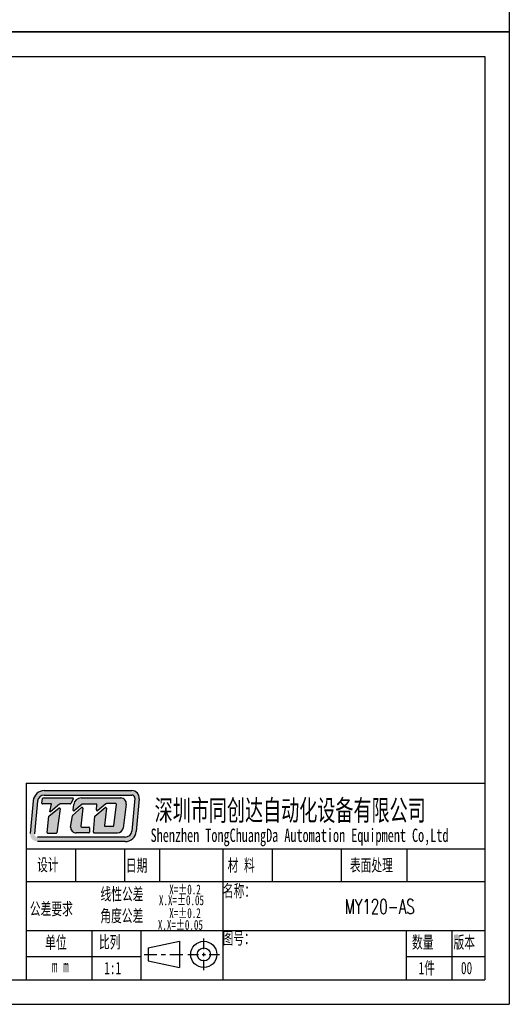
# Model space of a CAD drawing. Header units: millimetres. Extents: x 14311 to 14900, y 137 to 970.
# Tile 11 of 14: x 14690 to 14900, y 137 to 559. Entities that reach past the tile are written whole.
import ezdxf

# ---------------------------------------------------------------- set-up
doc = ezdxf.new("R2010")
doc.units = ezdxf.units.MM
doc.header["$LTSCALE"] = 0.3
doc.layers.add('外框', color=7, linetype='Continuous', lineweight=30)
doc.layers.add('文字', color=3, linetype='Continuous', lineweight=13)
doc.styles.add('SLDTEXTSTYLE2', font='txt')
doc.styles.get("Standard").update_dxf_attribs({"font": 'txt.shx', "width": 0.67, "oblique": 5, "bigfont": 'gbcbig.shx'})

# ---------------------------------------------------------------- blocks, each defined once
blk = doc.blocks.new('Y')
at = {"lineweight": 30}
for p, q in [((-4136.76, 2009.27), (-3862.74, 2009.27)), ((-4154.44, 2003.97), (-3857.44, 2003.97)), ((-4154.44, 2003.97), (-3857.44, 2003.97))]:
    blk.add_line(p, q, dxfattribs=at)
for points in [[(-3857.44, 2213.99), (-4154.44, 2213.99), (-4154.44, 2003.97)], [(-4136.76, 2009.27), (-4136.76, 2208.69), (-3862.74, 2208.69)]]:
    blk.add_lwpolyline(points, dxfattribs=at)
blk = doc.blocks.new('W')
at = {"lineweight": 30}
for p, q in [((-3857.44, 2213.99), (-3857.44, 2003.97)), ((-3857.44, 2213.99), (-3857.44, 2003.97)), ((-3862.74, 2208.69), (-3862.74, 2009.27))]:
    blk.add_line(p, q, dxfattribs=at)
blk.add_blockref('Y', (0, 0))

msp = doc.modelspace()

# ---------------------------------------------------------------- hatches: boundary and pattern name
at = {"layer": '外框'}
h = msp.add_hatch(color=256, dxfattribs=at)
h.dxf.hatch_style = 1
h.paths.add_polyline_path([(14738.06, 228.517), (14700.546, 228.517, 0.3871904), (14695.808, 224.201), (14694.498, 210.175, 0.4417631), (14697.657, 206.707), (14735.192, 206.707, 0.3876272), (14739.931, 211.031), (14741.22, 225.054, 0.4413093)])
h.paths.add_polyline_path([(14738.06, 226.613, -0.4413093), (14739.324, 225.228), (14738.036, 211.205, -0.3876272), (14735.192, 208.611), (14697.657, 208.611, -0.4417631), (14696.393, 209.998), (14697.703, 224.023, -0.3871904), (14700.546, 226.613)], flags=16)
h.paths.add_polyline_path([(14712.676, 225.392, -0.5692565), (14712.956, 224.923), (14711.893, 222.962, -0.2751589), (14711.614, 222.796), (14707.336, 222.796, 0.1785487), (14707.13, 222.72), (14703.249, 219.406), (14702.976, 219.406), (14703.596, 222.801), (14699.828, 222.801, -0.4551699), (14699.513, 223.162), (14699.78, 225.087, -0.3736999), (14700.094, 225.36)], flags=0)
h.paths.add_polyline_path([(14706.802, 220.965, -0.6728841), (14707.312, 220.673), (14705.938, 210.497, -0.3754282), (14705.624, 210.223), (14702.153, 210.223, -0.4451596), (14701.837, 210.573), (14702.566, 217.527, -0.2032664), (14702.686, 217.743)], flags=0)
h.paths.add_polyline_path([(14716.325, 225.393), (14733.308, 225.393, -0.4535474), (14735.666, 222.699), (14734.305, 212.479, -0.3759441), (14731.946, 210.414), (14721.876, 210.414, -0.443757), (14721.561, 210.763), (14722.239, 217.541), (14726.597, 221.243, -0.6781546), (14727.118, 220.967), (14726.312, 213.583, 0.4464345), (14726.627, 213.231), (14729.997, 213.231, 0.3783283), (14730.311, 213.509), (14731.443, 222.58, 0.4510331), (14731.128, 222.937), (14727.163, 222.937, 0.1736567), (14726.962, 222.865), (14723.44, 219.971, -0.6630003), (14722.922, 220.243), (14723.105, 222.425, 0.4388203), (14722.788, 222.769), (14717.017, 222.769, 0.1753949), (14716.814, 222.696), (14713.38, 219.835, -0.6807563), (14712.862, 220.118), (14713.177, 222.617, -0.3779258)], flags=0)
h.paths.add_polyline_path([(14712.681, 217.853), (14716.516, 221.224, -0.6841835), (14717.041, 220.952), (14716.208, 213.287, 0.4462884), (14716.523, 212.935), (14719.602, 212.935, -0.4142136), (14719.919, 212.618), (14719.919, 210.731, -0.4142136), (14719.602, 210.414), (14714.219, 210.414, -0.4294817), (14711.842, 212.916), (14712.577, 217.663, -0.1758286)], flags=0)
h.paths.add_polyline_path([(14712.956, 224.923, 0.5692565), (14712.676, 225.392), (14700.094, 225.36, 0.3736999), (14699.78, 225.087), (14699.513, 223.162, 0.4551699), (14699.828, 222.801), (14703.596, 222.801), (14702.976, 219.406), (14703.249, 219.406), (14707.13, 222.72, -0.1785487), (14707.336, 222.796), (14711.614, 222.796, 0.2751589), (14711.893, 222.962)], flags=0)
h.paths.add_polyline_path([(14707.312, 220.673, 0.6728841), (14706.802, 220.965), (14702.686, 217.743, 0.2032664), (14702.566, 217.527), (14701.837, 210.573, 0.4451596), (14702.153, 210.223), (14705.624, 210.223, 0.3754282), (14705.938, 210.497)], flags=0)
h.paths.add_polyline_path([(14717.041, 220.952, 0.6841835), (14716.516, 221.224), (14712.681, 217.853, 0.1758286), (14712.577, 217.663), (14711.842, 212.916, 0.4294817), (14714.219, 210.414), (14719.602, 210.414, 0.4142136), (14719.919, 210.731), (14719.919, 212.618, 0.4142136), (14719.602, 212.935), (14716.523, 212.935, -0.4462884), (14716.208, 213.287)], flags=0)
h.paths.add_polyline_path([(14733.308, 225.393), (14716.325, 225.393, 0.3779258), (14713.177, 222.617), (14712.862, 220.118, 0.6807563), (14713.38, 219.835), (14716.814, 222.696, -0.1753949), (14717.017, 222.769), (14722.788, 222.769, -0.4388203), (14723.105, 222.425), (14722.922, 220.243, 0.6630003), (14723.44, 219.971), (14726.962, 222.865, -0.1736567), (14727.163, 222.937), (14731.128, 222.937, -0.4510331), (14731.443, 222.58), (14730.311, 213.509, -0.3783283), (14729.997, 213.231), (14726.627, 213.231, -0.4464345), (14726.312, 213.583), (14727.118, 220.967, 0.6781546), (14726.597, 221.243), (14722.239, 217.541), (14721.561, 210.763, 0.443757), (14721.876, 210.414), (14731.946, 210.414, 0.3759441), (14734.305, 212.479), (14735.666, 222.699, 0.4535474)], flags=0)
h = msp.add_hatch(color=256, dxfattribs=at)
h.dxf.hatch_style = 1
h.paths.add_polyline_path([(14712.956, 224.923, 0.5692565), (14712.676, 225.392), (14700.094, 225.36, 0.3736999), (14699.78, 225.087), (14699.513, 223.162, 0.4551699), (14699.828, 222.801), (14703.596, 222.801), (14702.976, 219.406), (14703.249, 219.406), (14707.13, 222.72, -0.1785487), (14707.336, 222.796), (14711.614, 222.796, 0.2751589), (14711.893, 222.962)])
h.paths.add_polyline_path([(14707.312, 220.673, 0.6728841), (14706.802, 220.965), (14702.686, 217.743, 0.2032664), (14702.566, 217.527), (14701.837, 210.573, 0.4451596), (14702.153, 210.223), (14705.624, 210.223, 0.3754282), (14705.938, 210.497)])
h.paths.add_polyline_path([(14717.041, 220.952, 0.6841835), (14716.516, 221.224), (14712.681, 217.853, 0.1758286), (14712.577, 217.663), (14711.842, 212.916, 0.4294817), (14714.219, 210.414), (14719.602, 210.414, 0.4142136), (14719.919, 210.731), (14719.919, 212.618, 0.4142136), (14719.602, 212.935), (14716.523, 212.935, -0.4462884), (14716.208, 213.287)])
h.paths.add_polyline_path([(14733.308, 225.393), (14716.325, 225.393, 0.3779258), (14713.177, 222.617), (14712.862, 220.118, 0.6807563), (14713.38, 219.835), (14716.814, 222.696, -0.1753949), (14717.017, 222.769), (14722.788, 222.769, -0.4388203), (14723.105, 222.425), (14722.922, 220.243, 0.6630003), (14723.44, 219.971), (14726.962, 222.865, -0.1736567), (14727.163, 222.937), (14731.128, 222.937, -0.4510331), (14731.443, 222.58), (14730.311, 213.509, -0.3783283), (14729.997, 213.231), (14726.627, 213.231, -0.4464345), (14726.312, 213.583), (14727.118, 220.967, 0.6781546), (14726.597, 221.243), (14722.239, 217.541), (14721.561, 210.763, 0.443757), (14721.876, 210.414), (14731.946, 210.414, 0.3759441), (14734.305, 212.479), (14735.666, 222.699, 0.4535474)])

# ---------------------------------------------------------------- linework, layer by layer
at = {"layer": '外框', "lineweight": 30}
for p, q in [((14692.82, 231.644), (14889.125, 231.644)), ((14692.82, 231.644), (14692.82, 147.513)), ((14695.808, 224.201), (14694.498, 210.175)), ((14697.703, 224.023), (14696.393, 209.998)), ((14699.513, 223.162), (14699.78, 225.087)), ((14713.96, 203.6), (14713.96, 189.578)), ((14734.885, 203.6), (14734.885, 189.578)), ((14749.843, 203.6), (14749.843, 189.578)), ((14776.951, 203.6), (14776.951, 147.513)), ((14798.14, 203.6), (14798.14, 189.578)), ((14827.717, 203.6), (14827.717, 189.578)), ((14855.822, 203.6), (14855.822, 189.578)), ((14692.82, 189.578), (14889.125, 189.578)), ((14692.82, 168.546), (14889.125, 168.546)), ((14720.863, 168.546), (14720.863, 147.513)), ((14741.896, 168.546), (14741.896, 147.513)), ((14768.844, 160.618), (14768.844, 165.131)), ((14855.473, 168.546), (14855.473, 147.513)), ((14875.103, 168.546), (14875.103, 147.513)), ((14744.996, 161.165), (14758.435, 163.969)), ((14744.996, 161.165), (14744.996, 155.556)), ((14758.435, 163.969), (14758.435, 152.752)), ((14692.82, 157.427), (14741.896, 157.427)), ((14743.266, 158.361), (14748.792, 158.361)), ((14750.634, 158.361), (14752.476, 158.361)), ((14754.318, 158.361), (14759.844, 158.361)), ((14762.074, 158.361), (14766.588, 158.361)), ((14768.092, 158.361), (14769.597, 158.361)), ((14768.844, 157.608), (14768.844, 159.113)), ((14768.844, 151.59), (14768.844, 156.104)), ((14771.101, 158.361), (14775.615, 158.361)), ((14855.473, 157.427), (14889.125, 157.427)), ((14744.996, 155.556), (14758.435, 152.752))]:
    msp.add_line(p, q, dxfattribs=at)
at = {"layer": '外框'}
for p, q in [((14700.546, 228.517), (14738.06, 228.517)), ((14700.094, 225.36), (14712.676, 225.392)), ((14700.546, 226.613), (14738.06, 226.613)), ((14712.956, 224.923), (14711.893, 222.962)), ((14716.325, 225.393), (14733.308, 225.393)), ((14739.324, 225.228), (14738.036, 211.205)), ((14741.22, 225.054), (14739.931, 211.031)), ((14703.596, 222.801), (14699.828, 222.801)), ((14702.686, 217.743), (14706.802, 220.965)), ((14702.976, 219.406), (14703.596, 222.801)), ((14703.249, 219.406), (14702.976, 219.406)), ((14707.13, 222.72), (14703.249, 219.406)), ((14707.312, 220.673), (14705.938, 210.497)), ((14711.614, 222.796), (14707.336, 222.796)), ((14712.681, 217.853), (14716.516, 221.224)), ((14712.862, 220.118), (14713.177, 222.617)), ((14716.814, 222.696), (14713.38, 219.835)), ((14717.041, 220.952), (14716.208, 213.287)), ((14722.788, 222.769), (14717.017, 222.769)), ((14722.239, 217.541), (14726.597, 221.243)), ((14722.922, 220.243), (14723.105, 222.425)), ((14726.962, 222.865), (14723.44, 219.971)), ((14727.118, 220.967), (14726.312, 213.583)), ((14731.128, 222.937), (14727.163, 222.937)), ((14730.311, 213.509), (14731.443, 222.58)), ((14735.666, 222.699), (14734.305, 212.479)), ((14701.837, 210.573), (14702.566, 217.527)), ((14711.842, 212.916), (14712.577, 217.663)), ((14721.561, 210.763), (14722.239, 217.541)), ((14716.523, 212.935), (14719.602, 212.935)), ((14719.919, 212.618), (14719.919, 210.731)), ((14726.627, 213.231), (14729.997, 213.231)), ((14735.192, 208.611), (14697.657, 208.611)), ((14735.192, 206.707), (14697.657, 206.707)), ((14705.624, 210.223), (14702.153, 210.223)), ((14719.602, 210.414), (14714.219, 210.414)), ((14721.876, 210.414), (14731.946, 210.414)), ((14692.82, 203.6), (14889.125, 203.6))]:
    msp.add_line(p, q, dxfattribs=at)
at = {"layer": '外框', "lineweight": 30}
for radius in [5.609, 2.804]:
    msp.add_circle((14768.844, 158.361), radius, dxfattribs=at)
at = {"layer": '外框'}
for centre, radius, start, end in [((14700.546, 223.758), 4.759, 90, 174.66371), ((14738.06, 225.344), 3.173, 354.75075, 90), ((14700.546, 223.758), 2.855, 90, 174.66371), ((14712.677, 225.074), 0.317, 331.53887, 90.14277), ((14716.325, 222.22), 3.173, 90, 172.81149), ((14733.308, 223.013), 2.379, 352.41382, 90), ((14738.06, 225.344), 1.269, 354.75075, 90), ((14706.998, 220.715), 0.317, 352.31021, 128.05413), ((14707.336, 222.479), 0.317, 90, 130.49363), ((14711.614, 223.114), 0.317, 270, 331.53887), ((14713.177, 220.079), 0.317, 172.81149, 309.79279), ((14716.726, 220.986), 0.317, 353.7974, 131.31456), ((14717.017, 222.452), 0.317, 90, 129.79279), ((14722.788, 222.452), 0.317, 355.22864, 90), ((14723.239, 220.217), 0.317, 175.22864, 309.4062), ((14726.803, 221.001), 0.317, 353.76947, 130.34282), ((14727.163, 222.62), 0.317, 90, 129.4062), ((14731.128, 222.62), 0.317, 352.89219, 90), ((14702.882, 217.494), 0.317, 128.05413, 174.01321), ((14712.891, 217.615), 0.317, 131.31456, 171.20377), ((14714.219, 212.793), 2.379, 177.02945, 270), ((14716.523, 213.252), 0.317, 173.7974, 270), ((14719.602, 212.618), 0.317, 0, 90), ((14726.627, 213.548), 0.317, 173.76947, 270), ((14729.997, 213.548), 0.317, 270, 352.89219), ((14731.946, 212.793), 2.379, 270, 352.41382), ((14735.192, 211.466), 2.855, 270, 354.75075), ((14735.192, 211.466), 4.759, 270, 354.75075), ((14702.153, 210.54), 0.317, 174.01321, 270), ((14705.624, 210.54), 0.317, 270, 352.31021), ((14719.602, 210.731), 0.317, 270, 0), ((14721.876, 210.731), 0.317, 174.28163, 270)]:
    msp.add_arc(centre, radius, start, end, dxfattribs=at)
at = {"layer": '外框', "lineweight": 30}
for centre, start, end in [((14700.095, 225.043), 90.14277, 172.10561), ((14699.828, 223.118), 172.10561, 270)]:
    msp.add_arc(centre, 0.317, start, end, dxfattribs=at)

# ---------------------------------------------------------------- block references
at = {"layer": '外框', "lineweight": 25, "xscale": 1.982879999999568, "yscale": 1.982880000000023, "zscale": 1.98288}
for p in [(22548.473, -3420.186), (22548.473, -3836.634)]:
    msp.add_blockref('W', p, dxfattribs=at)

# ---------------------------------------------------------------- texts
at = {"layer": '外框', "style": 'SLDTEXTSTYLE2', "width": 0.67}
for s, height, p in [('深圳市同创达自动化设备有限公司', 8.8833, (14747.809, 215.672)), ('Shenzhen TongChuangDa Automation Equipment Co,Ltd', 5.71069, (14746.068, 206.529)), ('设计', 5.2877, (14697.47, 194.131)), ('日期', 5.2877, (14735.477, 193.843)), ('材 料', 5.2877, (14779.042, 193.95)), ('表面处理', 5.2877, (14831.371, 193.95)), ('线性公差', 5.2877, (14724.611, 181.562)), ('X=±0.2', 4.2301, (14754.053, 184.051)), ('名称：', 5.2877, (14777.02, 182.963)), ('X.X=±0.05', 4.2301, (14749.638, 179.453)), ('公差要求', 5.2877, (14694.371, 175.232)), ('角度公差', 5.2877, (14724.526, 172.258)), ('X=±0.2', 4.2301, (14754.053, 173.95)), ('X.X=±0.05', 4.2301, (14749.188, 168.902)), ('单位', 5.2877, (14700.936, 160.867)), ('比列', 5.2877, (14723.95, 161.028)), ('图号：', 5.2877, (14776.879, 162.681)), ('数量', 5.2877, (14857.987, 160.947)), ('版本', 5.2877, (14875.738, 160.947)), (' m m', 5.2877, (14701.365, 150.746)), ('1:1', 5.2877, (14726.223, 149.903)), ('1件', 5.2877, (14860.804, 149.903)), ('00', 5.2877, (14878.93, 149.903))]:
    msp.add_text(s, height=height, dxfattribs=at).set_placement(p)
at = {"layer": '文字', "ltscale": 0.3, "width": 0.67}
msp.add_text('MY120-AS', height=6.2857, dxfattribs=at).set_placement((14829.167, 175.725))

doc.saveas('drawing.dxf')
